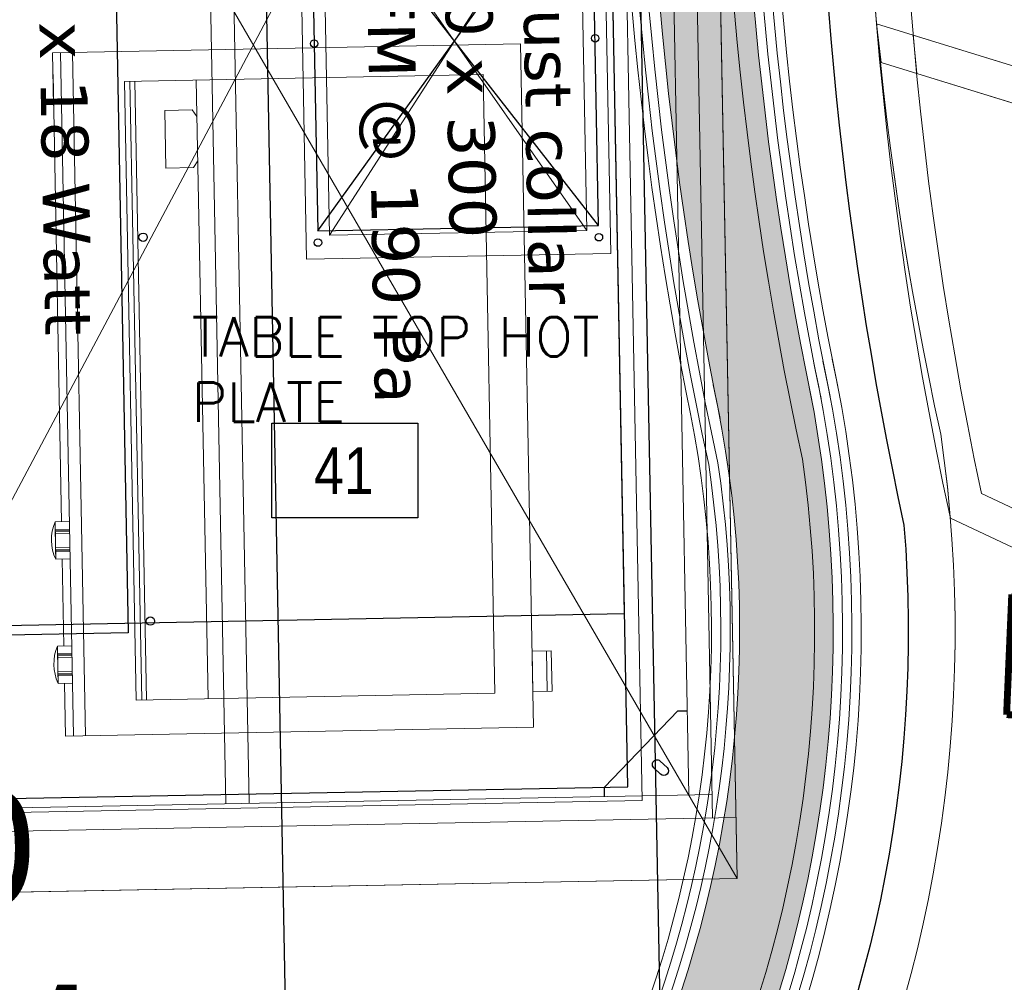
# Model space of a CAD drawing. Header units: millimetres. Extents: x -125266 to 274256, y -711690 to -301689.
# Tile 236 of 256: x -58763 to -57711, y -351776 to -350747. Entities that reach past the tile are written whole.
import ezdxf

# ---------------------------------------------------------------- set-up
doc = ezdxf.new("R2010")
doc.units = ezdxf.units.MM
for name, color, linetype, lineweight in [('AD Wall', 8, 'Continuous', 15), ('ARCH', 7, 'Continuous', 0), ('CCTV CAMERA', 5, 'Continuous', 0), ('CCTV Legend', 7, 'Continuous', 5), ('CEILING', 8, 'Continuous', 5), ('Counter Top', 8, 'Continuous', 5), ('Equipment', 8, 'Continuous', 0), ('Finished Line', 7, 'Continuous', 0), ('HOOD', 6, 'Continuous', 0), ('Legend', 5, 'Continuous', 0), ('LIGHT', 173, 'Continuous', 5), ('MEPTEK HVAC-Kitchen Exhaust Air Duct', 30, 'Continuous', 30), ('MEPTEK-TEXT1', 7, 'Continuous', 30), ('Plaster Line', 7, 'Continuous', 0)]:
    doc.layers.add(name, color=color, linetype=linetype, lineweight=lineweight)
for name, color, linetype in [('Equip Code', 1, 'Continuous'), ('Equipment Name', 7, 'Continuous'), ('Hoods', 2, 'Continuous'), ('Light Equipment', 8, 'Continuous'), ('Model_Top', 7, 'Continuous')]:
    doc.layers.add(name, color=color, linetype=linetype)
doc.styles.add('REVAC', font='verdana.ttf', dxfattribs={"height": 50})
doc.styles.add('SA-DESIGN', font='arial.ttf')
doc.styles.get("Standard").update_dxf_attribs({"font": 'ARIALN.TTF'})

# ---------------------------------------------------------------- blocks, each defined once
blk = doc.blocks.new('MESH JALI CEILING')
at = {"layer": 'CEILING'}
blk.add_lwpolyline([(-16028.6448691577, -313303.1163552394, -0.05438258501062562), (-15573.25976893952, -308738.7406524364), (-17914.72140670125, -307708.7467052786), (-17914.7214066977, -308608.7467052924, -0.1206273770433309), (-17900.73425394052, -309936.3927286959, 0.1511955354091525), (-18106.63561430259, -312326.5646439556), (-16028.6448691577, -313303.1163552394)], format="xyb", dxfattribs=at)
blk.add_lwpolyline([(-16067.11402405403, -313243.0507344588, -0.0533022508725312), (-15616.79665311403, -308761.1031889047), (-17876.72140670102, -307766.9767937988), (-17876.7214066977, -308603.9760929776, -0.1204654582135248), (-17864.41450945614, -309947.957088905, 0.150192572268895), (-18073.4422716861, -312300.1768125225)], format="xyb", close=True, dxfattribs=at)
for points in [[(-18185.51551589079, -311798.6444012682), (-18180.66925862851, -311839.8992387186), (-17641.53760487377, -312005.9721509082), (-17632.70400048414, -311968.9312275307), (-18185.51551589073, -311798.6444012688)], [(-18146.38115564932, -311810.6992623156), (-16057.44284991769, -312454.1711590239), (-16058.62727917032, -312493.5683172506), (-18142.62931926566, -311851.6169767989), (-18146.38115566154, -311810.6992623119)]]:
    blk.add_lwpolyline(points, dxfattribs=at)
blk = doc.blocks.new('MS TRUST CEILING')
at = {"layer": 'CEILING'}
blk.add_lwpolyline([(-18146.3811554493, -311810.6992651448), (-17294.87535911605, -312072.9952092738), (-17294.32392663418, -312112.9270784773), (-18142.62931926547, -311851.6169773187), (-18146.3811554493, -311810.6992651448)], dxfattribs=at)
blk = doc.blocks.new('A$Cc3a20e2e')
at = {"layer": 'Equipment', "lineweight": 0}
for p, q in [((448.6838544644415, 647.6634156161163), (491.7724767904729, 647.6634156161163)), ((-200, 132.1096044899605), (-200, 632.2685212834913)), ((530, 632.2685212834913), (-200, 632.2685212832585)), ((530, 132.1096044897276), (530, 632.2685212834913)), ((-167.9665001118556, 285.0454496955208), (492.8885914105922, 285.0454496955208)), ((-136.2433971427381, 280.1624637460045), (-129.004407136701, 285.0454496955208)), ((-74.46588044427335, 280.1624637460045), (-81.70487045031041, 285.0454496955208)), ((-136.2433971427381, 280.1624637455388), (-136.2433971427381, 250.7676420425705)), ((-74.46588044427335, 250.7676420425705), (-74.46588044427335, 280.1624637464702)), ((-136.2433971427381, 250.7676420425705), (-74.46588044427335, 250.7676420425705)), ((-167.9665001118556, 219.1709005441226), (492.8885914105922, 219.1709005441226)), ((-167.9665001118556, 214.1694739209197), (492.8885914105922, 214.1694739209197)), ((-167.9665001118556, 208.263591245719), (492.8885914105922, 208.263591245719)), ((-199.9999999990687, 153.3759398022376), (530, 153.3759398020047)), ((-199.9999999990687, 140.5544511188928), (530, 140.5544511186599)), ((301.0393500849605, 125.1327429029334), (301.0393500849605, 140.5544511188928)), ((309.0578439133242, 140.5544511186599), (309.0578439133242, 125.1327429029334)), ((310.3340940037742, 140.5544511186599), (310.3340940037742, 125.1327429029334)), ((311.5348131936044, 140.5544511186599), (311.5348131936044, 125.1327429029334)), ((313.3364473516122, 140.5544511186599), (313.3364473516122, 125.1327429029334)), ((328.6563291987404, 140.5544511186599), (328.6563291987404, 125.1327429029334)), ((330.4579633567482, 140.5544511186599), (330.4579633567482, 125.1327429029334)), ((331.6586825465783, 140.5544511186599), (331.6586825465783, 125.1327429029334)), ((332.9349326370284, 140.5544511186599), (332.9349326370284, 125.1327429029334)), ((340.9534264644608, 125.1327429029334), (340.9534264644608, 140.5544511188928)), ((433.6387927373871, 125.1327429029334), (433.6387927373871, 140.5544511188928)), ((441.6572865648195, 140.5544511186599), (441.6572865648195, 125.1327429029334)), ((442.9335366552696, 140.5544511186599), (442.9335366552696, 125.1327429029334)), ((444.1342558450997, 140.5544511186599), (444.1342558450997, 125.1327429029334)), ((445.9358900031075, 140.5544511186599), (445.9358900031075, 125.1327429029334)), ((461.2557718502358, 140.5544511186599), (461.2557718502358, 125.1327429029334)), ((463.0574060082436, 140.5544511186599), (463.0574060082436, 125.1327429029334)), ((464.2581251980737, 140.5544511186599), (464.2581251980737, 125.1327429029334)), ((465.5343752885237, 140.5544511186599), (465.5343752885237, 125.1327429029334)), ((473.5528691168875, 125.1327429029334), (473.5528691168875, 140.5544511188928)), ((-199.9999999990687, 132.1096044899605), (-143.5528691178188, 132.1096044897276)), ((-176.8403545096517, 132.1096044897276), (301.0393500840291, 132.1096044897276)), ((340.9534264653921, 132.1096044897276), (433.6387927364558, 132.1096044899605)), ((473.5528691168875, 132.1096044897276), (530, 132.1096044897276))]:
    blk.add_line(p, q, dxfattribs=at)
blk.add_lwpolyline([(448.6838544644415, 632.2685212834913), (491.7724767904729, 632.2685212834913), (491.7724767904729, 652.6953959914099), (448.6838544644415, 652.6953959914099)], close=True, dxfattribs=at)
blk.add_lwpolyline([(-167.9665001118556, 208.263591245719), (-167.9665001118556, 591.650145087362), (492.8885914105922, 591.650145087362), (492.8885914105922, 208.263591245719)], dxfattribs=at)
at = {"layer": 'Equipment', "lineweight": 0, "const_width": 1}
for points in [[(301.0393500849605, 125.1327429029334), (340.9534264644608, 125.1327429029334)], [(473.5528691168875, 125.1327429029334), (433.6387927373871, 125.1327429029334)]]:
    blk.add_lwpolyline(points, dxfattribs=at)
at = {"layer": 'Equipment', "lineweight": 0}
for centre, start, end in [((320.9963882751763, 171.25269499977), 246.6008864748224, 293.3991134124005), ((453.5958309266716, 171.25269499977), 246.6008865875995, 293.3991135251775)]:
    blk.add_arc(centre, 50.25269499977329, start, end, dxfattribs=at)
blk = doc.blocks.new('ARCH')
at = {"layer": 'Legend', "ltscale": 15}
h = blk.add_hatch(dxfattribs=at)
h.set_pattern_fill('SACNCR', color=8, scale=25, style=0)
h.set_pattern_definition([(45, (7.275957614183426e-12, 0), (-42.09495056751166, 42.09495056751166), []), (45, (42.09500000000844, 0), (-42.09495056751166, 42.09495056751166), [0, -59.53125])])
h.paths.add_polyline_path([(-61250.0878405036, -341786.991302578), (-61250.0878405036, -342091.0795393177), (-61250.08347718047, -342091.0795400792), (-61250.09220382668, -342141.0795393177), (-61250.08784050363, -344307.9437217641), (-61181.17636021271, -344307.9437217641), (-61181.17635837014, -344307.9170624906), (-61169.14581468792, -344307.917891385), (-60630.75290619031, -344307.9437238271), (-60630.79507556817, -344919.9855284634), (-60630.79590446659, -344932.0160721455), (-61250.08784050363, -344932.0160721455), (-61250.0878405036, -351457.0548609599), (-61395.16861010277, -351457.0548609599), (-61395.17441904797, -351557.0548609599), (-60383.16262214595, -351557.0548609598), (-60383.16262214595, -352683.6964680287), (-61393.16090940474, -352683.6964680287), (-61393.17836269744, -352783.6964680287), (-60283.16262214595, -352783.6964680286), (-60283.16262214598, -351457.0548609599), (-61150.0878405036, -351457.0548609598), (-61150.0878405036, -346631.9913025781), (-57589.31575361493, -346631.9913025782), (-57474.43896814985, -346517.1145171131), (-57545.14964626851, -346446.4038389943), (-57630.73710985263, -346531.9913025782), (-57700.73710985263, -346531.9913025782), (-57700.73710985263, -346581.9913025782), (-58200.73710985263, -346581.9913025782), (-58200.73710985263, -346531.9913025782), (-58300.73710985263, -346531.9913025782), (-58300.73710985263, -346581.9913025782), (-58800.73710985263, -346581.9913025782), (-58800.73710985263, -346531.9913025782), (-58980.7959044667, -346531.9913025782), (-58980.7959044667, -346426.032961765), (-59030.7959044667, -346426.032961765), (-59030.7959044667, -346026.032961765), (-58980.7959044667, -346026.032961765), (-58980.7959044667, -345956.032961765), (-59080.7959044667, -345956.032961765), (-59080.7959044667, -346531.9913025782), (-61150.08784050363, -346531.9913025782), (-61150.0878405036, -345032.0160721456), (-60530.79590446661, -345032.0160721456), (-60530.79590446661, -344606.991302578), (-59080.7959044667, -344606.991302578), (-59080.7959044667, -345032.0329617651), (-58980.7959044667, -345032.0329617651), (-58980.7959044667, -344506.991302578), (-60530.79590446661, -344506.9913025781), (-60530.79590446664, -344207.943721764), (-61150.0878405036, -344207.943721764), (-61150.0878405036, -341886.991302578), (-56700.0878405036, -341886.991302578), (-56700.0878405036, -344932.0329617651), (-58020.79590446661, -344932.0329617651), (-58020.79590446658, -345032.0329617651), (-56700.0878405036, -345032.0329617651), (-56700.08784050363, -345601.3420332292), (-56785.71696327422, -345686.971156), (-56715.00628515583, -345757.6818341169), (-56600.0878405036, -345642.7633894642), (-56600.08784050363, -341886.9913025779), (-51541.43157248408, -341886.9913025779), (-51541.43157248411, -345439.4115019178, 0.002964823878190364), (-51441.43157248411, -345409.7250183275), (-51441.43157248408, -341886.9913025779), (-47645.92716897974, -341886.991302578), (-47645.92716897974, -344723.1806520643), (-47445.92716897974, -344723.1806520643), (-47445.92716897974, -344623.1806520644), (-47545.92716897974, -344623.1806520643), (-47545.92716897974, -341886.991302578), (-45935.92716897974, -341886.991302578), (-45935.92716897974, -344623.1806520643), (-46521.92716897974, -344623.1806520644), (-46521.92716897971, -344723.1806520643), (-45835.92716897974, -344723.1806520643), (-45835.92716897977, -341786.991302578), (-45958.87599125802, -341786.991302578), (-45958.87604145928, -341787.8586494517), (-46008.87604137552, -341787.8557554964)])
h = blk.add_hatch(dxfattribs=at)
h.set_pattern_fill('SACNCR', color=8, scale=25, style=0)
h.set_pattern_definition([(45, (2.91038304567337e-11, 0), (-42.09495056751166, 42.09495056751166), []), (45, (42.09500000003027, 0), (-42.09495056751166, 42.09495056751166), [0, -59.53125])])
h.paths.add_polyline_path([(-61250.08784050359, -341786.991302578), (-61250.0878405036, -342091.0795393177), (-61250.08347718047, -342091.0795400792), (-61250.09220382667, -342141.0795393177), (-61250.08784050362, -344307.9437217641), (-61181.1763602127, -344307.9437217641), (-61181.17635837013, -344307.9170624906), (-61169.14581468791, -344307.917891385), (-60630.7529061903, -344307.9437238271), (-60630.79507556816, -344919.9855284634), (-60630.79590446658, -344932.0160721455), (-61250.08784050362, -344932.0160721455), (-61250.08784050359, -351457.0548609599), (-61395.16861010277, -351457.0548609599), (-61395.17441904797, -351557.0548609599), (-60383.16262214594, -351557.0548609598), (-60383.16262214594, -352683.6964680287), (-61393.16090940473, -352683.6964680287), (-61393.17836269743, -352783.6964680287), (-60283.16262214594, -352783.6964680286), (-60283.16262214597, -351457.0548609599), (-61150.08784050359, -351457.0548609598), (-61150.08784050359, -346631.9913025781), (-57589.31575361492, -346631.9913025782), (-57474.43896814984, -346517.1145171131), (-57545.1496462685, -346446.4038389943), (-57630.73710985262, -346531.9913025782), (-57700.73710985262, -346531.9913025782), (-57700.73710985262, -346581.9913025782), (-58200.73710985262, -346581.9913025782), (-58200.73710985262, -346531.9913025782), (-58300.73710985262, -346531.9913025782), (-58300.73710985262, -346581.9913025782), (-58800.73710985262, -346581.9913025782), (-58800.73710985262, -346531.9913025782), (-58980.79590446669, -346531.9913025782), (-58980.79590446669, -346426.032961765), (-59030.79590446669, -346426.032961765), (-59030.79590446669, -346026.032961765), (-58980.79590446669, -346026.032961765), (-58980.79590446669, -345956.032961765), (-59080.79590446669, -345956.032961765), (-59080.79590446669, -346531.9913025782), (-61150.08784050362, -346531.9913025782), (-61150.08784050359, -345032.0160721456), (-60530.79590446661, -345032.0160721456), (-60530.79590446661, -344606.991302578), (-59080.79590446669, -344606.991302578), (-59080.79590446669, -345032.0329617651), (-58980.79590446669, -345032.0329617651), (-58980.79590446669, -344506.991302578), (-60530.79590446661, -344506.9913025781), (-60530.79590446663, -344207.943721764), (-61150.08784050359, -344207.943721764), (-61150.08784050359, -341886.991302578), (-56700.08784050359, -341886.991302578), (-56700.08784050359, -344932.0329617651), (-58020.79590446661, -344932.0329617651), (-58020.79590446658, -345032.0329617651), (-56700.08784050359, -345032.0329617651), (-56700.08784050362, -345601.3420332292), (-56785.71696327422, -345686.971156), (-56715.00628515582, -345757.6818341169), (-56600.08784050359, -345642.7633894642), (-56600.08784050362, -341886.9913025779), (-51541.43157248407, -341886.9913025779), (-51541.4315724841, -345439.4115019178, 0.002964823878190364), (-51441.4315724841, -345409.7250183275), (-51441.43157248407, -341886.9913025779), (-47645.92716897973, -341886.991302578), (-47645.92716897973, -344723.1806520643), (-47445.92716897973, -344723.1806520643), (-47445.92716897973, -344623.1806520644), (-47545.92716897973, -344623.1806520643), (-47545.92716897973, -341886.991302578), (-45935.92716897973, -341886.991302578), (-45935.92716897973, -344623.1806520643), (-46521.92716897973, -344623.1806520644), (-46521.9271689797, -344723.1806520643), (-45835.92716897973, -344723.1806520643), (-45835.92716897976, -341786.991302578), (-45958.87599125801, -341786.991302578), (-45958.87604145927, -341787.8586494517), (-46008.87604137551, -341787.8557554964)])
at = {"layer": 'Legend'}
h = blk.add_hatch(dxfattribs=at)
h.set_pattern_fill('STARS', color=8, scale=10)
h.set_pattern_definition([(0, (0, 0), (0, 54.9926), [31.75, -31.75]), (59.99999999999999, (0, 0), (-47.62498862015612, 27.4963), [31.75, -31.75]), (120, (15.875, 27.4963), (-47.62498862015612, -27.49629999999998), [31.75, -31.75])])
edge = h.paths.add_edge_path()
edge.add_arc((-54302.69078475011, -350408.010109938), 3690.308011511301, 160.8362828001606, 191.6626896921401, ccw=False)
edge.add_arc((-60350.3395337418, -348256.158833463), 2729.002825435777, 339.8420642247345, 374.0848433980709)
edge.add_line((-57703.38028815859, -347592.0329617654), (-57806.60356420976, -347592.0329617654))
edge.add_arc((-60350.33953374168, -348256.158833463), 2629.002825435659, -20.17654206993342, 14.632315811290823, ccw=False)
edge.add_arc((-54302.69078475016, -350408.0101099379), 3790.308011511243, 160.8229571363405, 191.1240204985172)
edge.add_arc((-59222.41694820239, -351398.7755493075), 1228.352180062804, -57.450295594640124, 12.195579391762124, ccw=False)
edge.add_line((-58561.52533153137, -352434.1843329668), (-60283.16262214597, -352434.1843329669))
edge.add_line((-60283.16262214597, -352434.1843329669), (-60283.16262214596, -352534.1843329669))
edge.add_line((-60283.16262214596, -352534.1843329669), (-58536.26985047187, -352534.1843329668))
edge.add_arc((-59548.39312786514, -350742.8050984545), 2057.530823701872, 299.4663030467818, 300.8075172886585)
edge.add_arc((-59222.41694820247, -351398.7755493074), 1328.35218006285, 303.222831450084, 370.6183867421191)
h = blk.add_hatch(dxfattribs=at)
h.set_pattern_fill('STARS', color=8, scale=10)
h.set_pattern_definition([(0, (0, 0), (0, 54.9926), [31.75, -31.75]), (59.99999999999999, (0, 0), (-47.62498862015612, 27.4963), [31.75, -31.75]), (120, (15.875, 27.49629999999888), (-47.62498862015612, -27.49629999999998), [31.74999999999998, -31.74999999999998])])
h.paths.add_polyline_path([(-57916.81111638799, -351154.0043781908, -0.1353226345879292), (-57788.49830051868, -349196.5980484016, 0.150534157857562), (-57703.38028815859, -347592.0329617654), (-57806.60356420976, -347592.0329617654, -0.1530610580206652), (-57882.66726640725, -349162.9385405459, 0.1329891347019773), (-58021.78597942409, -351139.286907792, -0.3136008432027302), (-58561.52533153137, -352434.1843329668), (-60253.16262214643, -352434.1843329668), (-60253.16262214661, -352534.1843329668), (-58536.26985047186, -352534.1843329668, 0.00585221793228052), (-58494.61728232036, -352510.0033210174, 0.302849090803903)])
at = {"layer": 'AD Wall', "lineweight": 0}
for points in [[(-57907.01756983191, -351151.9828822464, -0.135316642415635), (-57779.08089174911, -349199.9625597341, 0.1514472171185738), (-57696.09947614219, -347580.0329617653), (-57822.18653323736, -347580.0329617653)], [(-58014.93553351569, -351173.3033526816, -0.1353190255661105), (-57882.66726640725, -349162.9385405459, 0.1530610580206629), (-57806.60356420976, -347592.0329617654)], [(-58014.93553351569, -351173.3033526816, -0.1353190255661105), (-57882.66726640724, -349162.9385405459, 0.1530610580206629), (-57806.60356420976, -347592.0329617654)], [(-57916.8111163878, -351154.0043781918, -0.135322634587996), (-57788.49830051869, -349196.5980484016, 0.1505341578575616), (-57703.38028815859, -347592.0329617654)], [(-57916.81111638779, -351154.0043781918, -0.135322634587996), (-57788.49830051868, -349196.5980484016, 0.1505341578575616), (-57703.38028815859, -347592.0329617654)], [(-57924.47000410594, -351116.1923852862, -0.310793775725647), (-58494.61728232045, -352510.0033210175, -0.005852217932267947), (-58536.26985047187, -352534.1843329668), (-60283.16262214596, -352534.1843329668)], [(-57914.6988984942, -351114.0650641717, -0.3108369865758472), (-58489.31479179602, -352518.4843445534, -0.006689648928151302), (-58537.20222428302, -352546.1843329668), (-60253.16262214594, -352546.1843329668)], [(-57914.69889849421, -351114.0650641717, -0.3108369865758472), (-58489.31479179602, -352518.4843445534, -0.006689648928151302), (-58537.20222428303, -352546.1843329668), (-60253.16262214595, -352546.1843329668)], [(-57924.47000410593, -351116.1923852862, -0.310793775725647), (-58494.61728232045, -352510.0033210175, -0.005852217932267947), (-58536.26985047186, -352534.1843329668), (-60253.16262214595, -352534.1843329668)], [(-57924.47000410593, -351116.1923852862, -0.310793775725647), (-58494.61728232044, -352510.0033210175, -0.005852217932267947), (-58536.26985047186, -352534.1843329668), (-60253.16262214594, -352534.1843329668)], [(-57924.47000410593, -351116.1923852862, -0.310793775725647), (-58494.61728232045, -352510.0033210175, -0.005852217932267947), (-58536.26985047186, -352534.1843329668), (-60253.16262214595, -352534.1843329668)], [(-58022.18106022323, -351137.4655964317, -0.314017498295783), (-58561.52533153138, -352434.1843329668), (-60283.16262214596, -352434.1843329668)], [(-58022.18106022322, -351137.4655964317, -0.314017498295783), (-58561.52533153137, -352434.1843329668), (-60253.16262214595, -352434.1843329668)]]:
    blk.add_lwpolyline(points, format="xyb", dxfattribs=at)
at = {"layer": 'Counter Top', "lineweight": 0}
blk.add_lwpolyline([(-58513.74272104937, -352670.1843234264, 0.312539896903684), (-57779.07863916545, -351190.0517922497, -0.1383179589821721), (-57666.06480048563, -349240.3164998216, 0.03901498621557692), (-57550.4012195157, -348830.4402765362, 0.1156902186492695), (-57576.88934674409, -347561.9913025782, 0.1156902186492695)], format="xyb", dxfattribs=at)
blk.add_lwpolyline([(-58863.16567482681, -352323.5924268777), (-58863.15957120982, -351595.9153945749), (-58098.2081773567, -351581.3904528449), (-58129.15313448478, -349951.6842186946), (-58841.33272228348, -349965.20712629)], dxfattribs=at)
at = {"layer": 'Equip Code'}
blk.add_lwpolyline([(-58493.95425069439, -351279.4843836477), (-58493.95425069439, -351178.3929784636), (-58337.81509653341, -351178.3929784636), (-58337.81509653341, -351279.4843836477)], close=True, dxfattribs=at)
at = {"layer": 'Equipment', "lineweight": 30}
for points in [[(-58113.4902435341, -351566.6779257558), (-58143.86566157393, -349966.966284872), (-58843.73950446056, -349980.2555302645), (-58813.36408642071, -351579.9671711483)], [(-58117.00240124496, -351381.7112672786), (-58140.35350386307, -350151.9329433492), (-58840.2273467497, -350165.2221887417), (-58816.87624413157, -351395.000512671)]]:
    blk.add_lwpolyline(points, close=True, dxfattribs=at)
at = {"layer": 'Finished Line', "color": 8}
for points in [[(-58051.16775800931, -351145.3524210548, -0.1330254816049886), (-57910.91612660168, -349152.8355462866, 0.1569199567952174), (-57845.74276762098, -347562.0329617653)], [(-57887.37561944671, -351148.2056077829, -0.1353234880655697), (-57760.24579662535, -349206.690802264, 0.1526815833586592), (-57680.08002107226, -347562.0329617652)], [(-57887.3756194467, -351148.2056077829, -0.1353234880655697), (-57760.24579662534, -349206.690802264, 0.1526815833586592), (-57680.08002107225, -347562.0329617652)], [(-58051.1677580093, -351145.3524210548, -0.1330254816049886), (-57910.91612660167, -349152.8355462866, 0.1558871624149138), (-57842.96405367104, -347572.1384473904)], [(-58027.02425808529, -351222.2782193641, -0.1383732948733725), (-57903.38318035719, -349155.5299117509, 0.155880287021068), (-57835.24609213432, -347570.0329617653)], [(-58027.02425808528, -351222.2782193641, -0.1383732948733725), (-57903.38318035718, -349155.5299117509, 0.155880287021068), (-57835.24609213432, -347570.0329617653)], [(-57897.224023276, -351149.961386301, -0.1353106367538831), (-57769.66339040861, -349203.3268109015, 0.1521624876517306), (-57688.33881577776, -347570.0329617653), (-57835.24609213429, -347570.0329617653)], [(-57897.22402327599, -351149.961386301, -0.1353106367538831), (-57769.6633904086, -349203.3268109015, 0.1521624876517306), (-57688.33881577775, -347570.0329617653), (-57835.24609213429, -347570.0329617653)], [(-57895.15668727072, -351109.8104219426, -0.3109216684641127), (-58478.7105515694, -352535.4467597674, -0.008354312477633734), (-58539.2003449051, -352570.1843329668), (-60253.16262214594, -352570.1843329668)], [(-57895.15668727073, -351109.8104219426, -0.3109216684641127), (-58478.71055156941, -352535.4467597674, -0.008354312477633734), (-58539.20034490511, -352570.1843329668), (-60253.16262214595, -352570.1843329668)], [(-57904.92779288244, -351111.9377430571, -0.3108796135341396), (-58484.01254972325, -352526.9654915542, -0.007523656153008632), (-58538.17901277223, -352558.1843329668), (-60253.16262214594, -352558.1843329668)], [(-57904.92779288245, -351111.9377430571, -0.3108796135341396), (-58484.01254972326, -352526.9654915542, -0.007523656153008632), (-58538.17901277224, -352558.1843329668), (-60253.16262214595, -352558.1843329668)], [(-58051.16775800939, -351145.3524210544, -0.3116701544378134), (-58570.34246993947, -352404.1843329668), (-60253.16262214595, -352404.1843329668)], [(-58051.16775800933, -351145.3524210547, -0.3116701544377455), (-58570.34246993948, -352404.1843329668), (-60253.16262214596, -352404.1843329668)], [(-58051.16775800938, -351145.3524210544, -0.3116701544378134), (-58570.34246993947, -352404.1843329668), (-60253.16262214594, -352404.1843329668)], [(-58051.16775800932, -351145.3524210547, -0.3116701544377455), (-58570.34246993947, -352404.1843329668), (-60253.16262214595, -352404.1843329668)], [(-58027.02425808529, -351222.2782193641, -0.2917441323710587), (-58558.26836561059, -352408.241572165, -0.001508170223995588), (-58568.3333606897, -352414.1843329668), (-60253.16262214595, -352414.1843329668)], [(-58027.02425808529, -351222.2782193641, -0.2917441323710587), (-58558.26836561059, -352408.241572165, -0.001508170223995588), (-58568.33336068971, -352414.1843329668), (-60253.16262214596, -352414.1843329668)], [(-58027.02425808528, -351222.2782193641, -0.2917441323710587), (-58558.26836561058, -352408.241572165, -0.001508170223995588), (-58568.33336068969, -352414.1843329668), (-60253.16262214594, -352414.1843329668)], [(-58027.02425808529, -351222.2782193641, -0.2917441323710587), (-58558.26836561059, -352408.241572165, -0.001508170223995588), (-58568.3333606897, -352414.1843329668), (-60253.16262214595, -352414.1843329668)]]:
    blk.add_lwpolyline(points, format="xyb", dxfattribs=at)
for centre, radius, start, end in [((-59222.41694820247, -351398.7755493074), 1348.352180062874, 303.2048921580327, 12.28250918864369), ((-59222.41694820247, -351398.7755493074), 1348.352180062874, 303.2048921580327, 12.28250918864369), ((-59222.41694820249, -351398.7755493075), 1358.3521800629, 303.1961033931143, 12.28250918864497), ((-59222.4169482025, -351398.7755493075), 1358.3521800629, 303.1961033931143, 12.28250918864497)]:
    blk.add_arc(centre, radius, start, end, dxfattribs=at)
at = {"layer": 'HOOD'}
for p, q in [((-58030.78485101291, -349864.8010741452), (-58996.43228127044, -351683.4613064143)), ((-59030.60462656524, -349883.7857104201), (-57996.61250571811, -351664.4766701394))]:
    blk.add_line(p, q, dxfattribs=at)
blk.add_lwpolyline([(-58996.43228127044, -351683.4613064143), (-57996.61250571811, -351664.4766701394), (-58030.78485101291, -349864.8010741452), (-59030.60462656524, -349883.7857104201)], close=True, dxfattribs=at)
at = {"layer": 'Light Equipment', "lineweight": 0}
for p, q in [((-58030.7848510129, -349864.8010741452), (-58996.43228127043, -351683.4613064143)), ((-59030.60462656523, -349883.7857104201), (-57996.61250571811, -351664.4766701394)), ((-58728.11871268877, -350782.6672661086), (-58228.04993675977, -350773.1719309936)), ((-58728.11871268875, -350782.6672661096), (-58727.04708444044, -350839.1042238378)), ((-58719.67538802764, -350782.5069437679), (-58705.81660354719, -351512.3753799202)), ((-58706.85621009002, -350782.2635324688), (-58692.99742560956, -351512.131968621)), ((-58214.19115227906, -351503.0403671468), (-58228.04993676, -350773.1719309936)), ((-58727.67903524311, -350805.8227376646), (-58718.60666286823, -351283.6163166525)), ((-58651.37030639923, -350813.2492370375), (-58638.82421285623, -351473.9852263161)), ((-58645.46548810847, -350813.137116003), (-58632.91939456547, -351473.8731052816)), ((-58640.46496286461, -350813.0421657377), (-58627.91886932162, -351473.7781550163)), ((-58574.60228591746, -350811.7915613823), (-58562.05619237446, -351472.5275506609)), ((-58578.88214026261, -350843.6016487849), (-58608.27166430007, -350844.1596987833)), ((-58608.27166430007, -350844.1596987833), (-58607.09884061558, -350905.9260816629)), ((-58578.88214026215, -350843.6016487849), (-58573.86260475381, -350850.7466324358)), ((-58577.70931657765, -350905.3680316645), (-58572.96464025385, -350898.0376445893)), ((-58607.09884061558, -350905.9260816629), (-58577.70931657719, -350905.3680316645)), ((-58725.58226705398, -351283.748769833), (-58710.16333820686, -351283.4559943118)), ((-58710.01111001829, -351291.4730430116), (-58725.43003886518, -351291.7658185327)), ((-58709.98688087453, -351292.7490630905), (-58725.40580972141, -351293.0418386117)), ((-58709.96408565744, -351293.9495658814), (-58725.38301450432, -351294.2423414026)), ((-58709.92988228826, -351295.7508753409), (-58725.34881113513, -351296.0436508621)), ((-58709.63903990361, -351311.0679961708), (-58725.05796875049, -351311.360771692)), ((-58709.60483653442, -351312.8693056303), (-58725.0237653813, -351313.1620811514)), ((-58709.58204131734, -351314.0698084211), (-58725.00097016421, -351314.3625839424)), ((-58709.55781217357, -351315.3458285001), (-58724.97674102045, -351315.6386040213)), ((-58724.82451283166, -351323.6556527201), (-58709.40558398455, -351323.3628771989)), ((-58717.84890864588, -351323.5231995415), (-58716.08931067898, -351416.1918616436)), ((-58723.06491486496, -351416.3243148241), (-58707.64598601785, -351416.0315393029)), ((-58707.4937578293, -351424.0485880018), (-58722.91268667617, -351424.3413635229)), ((-58200.34278992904, -351421.4466102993), (-58199.52476810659, -351464.5274670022)), ((-58707.46952868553, -351425.3246080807), (-58722.88845753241, -351425.6173836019)), ((-58707.44673346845, -351426.5251108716), (-58722.86566231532, -351426.8178863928)), ((-58707.41253009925, -351428.3264203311), (-58722.83145894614, -351428.6191958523)), ((-58707.12168771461, -351443.643541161), (-58722.54061656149, -351443.9363166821)), ((-58707.08748434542, -351445.4448506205), (-58722.5064131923, -351445.7376261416)), ((-58707.06468912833, -351446.6453534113), (-58722.48361797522, -351446.9381289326)), ((-58707.04045998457, -351447.9213734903), (-58722.45938883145, -351448.2141490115)), ((-58722.30716064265, -351456.2311977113), (-58706.88823179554, -351455.93842219)), ((-58715.33155645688, -351456.0987445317), (-58714.2599282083, -351512.5357022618)), ((-58714.2599282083, -351512.5357022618), (-58214.19115227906, -351503.0403671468))]:
    blk.add_line(p, q, dxfattribs=at)
blk.add_lwpolyline([(-58513.74272104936, -352670.1843234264, 0.312539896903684), (-57779.07863916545, -351190.0517922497, -0.1383179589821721), (-57666.06480048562, -349240.3164998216, 0.03901498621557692), (-57550.40121951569, -348830.4402765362, 0.1156902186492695), (-57576.88934674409, -347561.9913025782, 0.1156902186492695)], format="xyb", dxfattribs=at)
for points in [[(-58996.43228127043, -351683.4613064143), (-57996.61250571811, -351664.4766701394), (-58030.7848510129, -349864.8010741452), (-59030.60462656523, -349883.7857104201)], [(-58113.49024353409, -351566.6779257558), (-58143.86566157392, -349966.966284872), (-58843.73950446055, -349980.2555302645), (-58813.3640864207, -351579.9671711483)], [(-58117.00240124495, -351381.7112672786), (-58140.35350386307, -350151.9329433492), (-58840.22734674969, -350165.2221887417), (-58816.87624413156, -351395.000512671)], [(-58493.95425069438, -351279.4843836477), (-58493.95425069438, -351178.3929784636), (-58337.81509653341, -351178.3929784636), (-58337.81509653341, -351279.4843836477)], [(-58215.73490972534, -351421.7388767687), (-58214.91688790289, -351464.8197334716), (-58194.49369461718, -351464.431936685), (-58195.31171643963, -351421.3510799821)]]:
    blk.add_lwpolyline(points, close=True, dxfattribs=at)
for points in [[(-58863.16567482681, -352323.5924268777), (-58863.15957120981, -351595.9153945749), (-58098.2081773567, -351581.3904528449), (-58129.15313448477, -349951.6842186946), (-58841.33272228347, -349965.20712629)], [(-58651.37030639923, -350813.2492370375), (-58268.05284818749, -350805.9707827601), (-58255.5067546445, -351466.7067720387), (-58638.82421285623, -351473.9852263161)], [(-58725.58226705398, -351283.748769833), (-58724.82451283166, -351323.6556527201)], [(-58722.30716064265, -351456.2311977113), (-58723.06491486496, -351416.3243148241)]]:
    blk.add_lwpolyline(points, dxfattribs=at)
for centre, start, end in [((-58679.09174978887, -351302.8266407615), 157.6886913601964, 204.4869182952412), ((-58676.57439759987, -351435.4021857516), 157.6886914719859, 204.4869184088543)]:
    blk.add_arc(centre, 50.25269499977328, start, end, dxfattribs=at)
at = {"layer": 'Plaster Line', "lineweight": 5}
for points in [[(-58017.18185437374, -351220.4769142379, -0.1383904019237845), (-57893.9669124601, -349158.897629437, 0.1545916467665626), (-57822.18653323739, -347580.0329617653)], [(-57907.01756983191, -351151.9828822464, -0.135316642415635), (-57779.08089174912, -349199.9625597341, 0.1514472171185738), (-57696.0994761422, -347580.0329617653), (-57822.18653323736, -347580.0329617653)], [(-57914.69889849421, -351114.0650641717, -0.3108369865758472), (-58489.31479179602, -352518.4843445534, -0.006689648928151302), (-58537.20222428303, -352546.1843329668), (-60253.16262214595, -352546.1843329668)], [(-57914.69889849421, -351114.0650641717, -0.3108369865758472), (-58489.31479179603, -352518.4843445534, -0.006689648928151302), (-58537.20222428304, -352546.1843329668), (-60253.16262214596, -352546.1843329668)], [(-58017.18185437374, -351220.4769142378, -0.2918715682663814), (-58552.96249451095, -352416.720915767, -0.001886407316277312), (-58565.62144582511, -352424.1843329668), (-60253.16262214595, -352424.1843329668)], [(-58017.18185437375, -351220.4769142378, -0.2918715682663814), (-58552.96249451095, -352416.720915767, -0.001886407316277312), (-58565.62144582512, -352424.1843329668), (-60253.16262214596, -352424.1843329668)]]:
    blk.add_lwpolyline(points, format="xyb", dxfattribs=at)
at = {"layer": 'Plaster Line', "color": 8, "lineweight": 5}
for points in [[(-58017.18185437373, -351220.4769142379, -0.1383904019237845), (-57893.96691246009, -349158.897629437, 0.1545916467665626), (-57822.18653323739, -347580.0329617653)], [(-58022.18106022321, -351137.4655964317, -0.314017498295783), (-58561.52533153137, -352434.1843329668), (-60253.16262214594, -352434.1843329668)], [(-58022.18106022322, -351137.4655964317, -0.314017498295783), (-58561.52533153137, -352434.1843329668), (-60253.16262214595, -352434.1843329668)], [(-58017.18185437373, -351220.4769142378, -0.2918715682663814), (-58552.96249451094, -352416.720915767, -0.001886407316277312), (-58565.62144582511, -352424.1843329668), (-60253.16262214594, -352424.1843329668)], [(-58017.18185437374, -351220.4769142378, -0.2918715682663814), (-58552.96249451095, -352416.720915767, -0.001886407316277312), (-58565.62144582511, -352424.1843329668), (-60253.16262214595, -352424.1843329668)]]:
    blk.add_lwpolyline(points, format="xyb", dxfattribs=at)
at = {"layer": 'Equipment', "lineweight": 0, "rotation": 271.0878048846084}
blk.add_blockref('A$Cc3a20e2e', (-58856.40758054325, -350985.1392740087), dxfattribs=at)
at = {"layer": 'Equip Code', "lineweight": 0}
blk.add_text('41', height=50, dxfattribs=at).set_placement((-58448.76325478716, -351254.0410002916))
at = {"layer": 'Equipment Name', "linetype": 'Continuous', "lineweight": 5, "ltscale": 25, "insert": (-58579.47888413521, -351065.0029157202, 1.379819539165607), "char_height": 42, "width": 490.1605028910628, "attachment_point": 1}
blk.add_mtext('{\\Fsimplex|c0;TABLE TOP HOT PLATE }', dxfattribs=at)
at = {"layer": 'Light Equipment', "lineweight": 0}
blk.add_text('41', height=50, dxfattribs=at).set_placement((-58448.76325478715, -351254.0410002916))
at = {"layer": 'Light Equipment', "lineweight": 0, "insert": (-58579.47888413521, -351065.0029157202, 1.379819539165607), "char_height": 42, "width": 490.1605028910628, "attachment_point": 1}
blk.add_mtext('{\\Fsimplex|c0;TABLE TOP HOT PLATE }', dxfattribs=at)
blk = doc.blocks.new('dome camera')
at = {"layer": 'CCTV CAMERA'}
blk.add_hatch(color=3, dxfattribs=at).paths.add_polyline_path([(-1802897.995752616, -38105.96275509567, -0.4528646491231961), (-1802912.195889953, -38531), (-1802890, -38531, 0.5313551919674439), (-1802888.5, -38093.5)])
at = {"layer": 'CCTV CAMERA', "color": 3}
for p, q in [((-1802888.5, -38093.50000000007), (-1802912.195889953, -38093.5)), ((-1802888.5, -38093.5), (-1802897.995752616, -38105.96275509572)), ((-1802890, -38531), (-1802912.195889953, -38531))]:
    blk.add_line(p, q, dxfattribs=at)
for points in [[(-1802811.000919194, -38277.00607537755), (-1800446.591165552, -36163.21756025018)], [(-1802811.000919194, -38348.29095741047), (-1800446.591165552, -40462.07947253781)]]:
    blk.add_lwpolyline(points, dxfattribs=at)
for points in [[(-1803194.5, -38093.5, 25, 25, 0), (-1803091, -38093.5, 50, 50, 0)], [(-1803194.5, -38093.5, 25, 25, 0), (-1803194.5, -38531, 50, 50, 0)], [(-1803091, -38093.5, 25, 25, 0), (-1802888.5, -38093.5, 50, 50, 0)], [(-1803091, -38093.5, 25, 25, 0), (-1803091, -38531, 50, 50, 0)], [(-1803194.5, -38531, 25, 25, 0), (-1803091, -38531, 50, 50, 0)], [(-1803091, -38531, 25, 25, 0), (-1802888.5, -38531, 50, 50, 0)]]:
    blk.add_lwpolyline(points, format="xyseb", dxfattribs=at)
at = {"layer": 'CCTV CAMERA', "color": 3, "const_width": 12.94182110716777}
blk.add_lwpolyline([(-1802811.00091963, -38276.20904260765, 0.4021033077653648), (-1802845.957872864, -38312.648516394, 0.4012830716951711), (-1802811.1038584, -38349.08356769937, 0.4012830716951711)], format="xyb", dxfattribs=at)
at = {"layer": 'CCTV CAMERA', "color": 3}
for centre, radius, start, end in [((-1803091.612858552, -38312.25), 282.9169685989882, 309.3583249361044, 50.64167506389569), ((-1803036.974620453, -38311.74351558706), 263.9601201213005, 303.8352088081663, 55.77190738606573)]:
    blk.add_arc(centre, radius, start, end, dxfattribs=at)
blk = doc.blocks.new('Suspension_plate')
at = {"layer": 'Model_Top', "color": 5}
for p, q in [((90, -9.999999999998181), (90, 0)), ((10, -90, 83.1432817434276), (90, -10, 83.1432817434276)), ((22.68628716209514, -29.75735497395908, 83.1432817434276), (29.75735497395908, -36.82842278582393, 83.1432817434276)), ((36.82842278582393, -29.75735497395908, 83.1432817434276), (29.75735497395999, -22.68628716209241, 83.1432817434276)), ((0, -90, 83.1432817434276), (10, -90, 83.1432817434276))]:
    blk.add_line(p, q, dxfattribs=at)
for centre, radius, start, end in [((26.22182106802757, -26.22182106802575, 83.1432817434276), 5.000000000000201, 45, 225), ((33.29288887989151, -33.2928888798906, 83.1432817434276), 4.999999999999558, 225, 45)]:
    blk.add_arc(centre, radius, start, end, dxfattribs=at)
blk = doc.blocks.new('*U1539')
at = {"layer": 'Model_Top', "color": 7}
for p, q in [((-627, 64.5), (627, 64.5)), ((-627, -64.5), (-627, 64.5)), ((627, 64.5), (627, -64.5)), ((627, -64.5), (-627, -64.5))]:
    blk.add_line(p, q, dxfattribs=at)
for centre in [(-615, 88.5), (-205, 88.5), (205, 88.5), (615, 88.5), (-615, -88.5), (-205, -88.5), (205, -88.5), (615, -88.5)]:
    blk.add_circle(centre, 4.5, dxfattribs=at)
at = {"layer": 'Model_Top', "color": 7, "insert": (-295.064610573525, 32.06707992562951), "char_height": 50, "attachment_point": 1, "style": 'REVAC'}
blk.add_mtext('LED - 2 x 18 Watt', dxfattribs=at)
blk = doc.blocks.new('H-05')
at = {"color": 7}
for p, q in [((-84845.6728386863, -343381.8759286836), (-84435.6728386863, -343106.8759286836)), ((-84435.6728386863, -343381.8759286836), (-84845.6728386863, -343106.8759286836))]:
    blk.add_line(p, q, dxfattribs=at)
for points in [[(-84870.6728386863, -343406.8759286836), (-84410.6728386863, -343406.8759286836), (-84410.6728386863, -343081.8759286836), (-84870.6728386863, -343081.8759286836)], [(-84845.6728386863, -343381.8759286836), (-84435.6728386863, -343381.8759286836), (-84435.6728386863, -343106.8759286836), (-84845.6728386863, -343106.8759286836)]]:
    blk.add_lwpolyline(points, close=True, dxfattribs=at)
at = {"layer": 'HOOD', "lineweight": 0}
for p, q in [((-85540.67283868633, -342959.3759286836), (-83740.67283868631, -342959.3759286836)), ((-83805.6728386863, -342959.3759286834), (-83805.6728386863, -344159.3759286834)), ((-83740.67283868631, -342959.3759286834), (-83740.67283868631, -344159.3759286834)), ((-85475.67283868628, -342984.3759286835), (-83805.67283868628, -342984.3759286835)), ((-83830.6728386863, -342984.3759286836), (-83830.6728386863, -344159.3759286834)), ((-85450.6728386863, -343009.3759286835), (-83830.6728386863, -343009.3759286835)), ((-85450.6728386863, -343479.3759286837), (-83830.6728386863, -343479.3759286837)), ((-85450.67283868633, -343504.3759286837), (-83830.67283868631, -343504.3759286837))]:
    blk.add_line(p, q, dxfattribs=at)
at = {"layer": 'Hoods', "color": 7}
for centre in [(-84640.6728386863, -343094.1227054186), (-84428.1728386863, -343094.1227054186), (-84640.6728386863, -343394.3759286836), (-84428.1728386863, -343394.3759286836)]:
    blk.add_circle(centre, 4.000000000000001, dxfattribs=at)
blk.add_blockref('*U1539', (-84642.33920736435, -343669.6377088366), dxfattribs=at)
at = {"layer": 'Model_Top', "xscale": -1}
blk.add_blockref('Suspension_plate', (-83830.67283868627, -343009.3759286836), dxfattribs=at)
at = {"layer": 'Model_Top', "color": 7, "insert": (-85016.12163202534, -343348.4623608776), "char_height": 50, "width": 825.6359791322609, "attachment_point": 7, "style": 'REVAC'}
blk.add_mtext('\\pi173.24445;Exhaust collar\\P\\pi240.68904;430 x 300\\P\\pi70.55808;1200 CFM @ 190 Pa', dxfattribs=at)

msp = doc.modelspace()

# ---------------------------------------------------------------- linework, layer by layer
at = {"layer": 'CEILING'}
msp.add_lwpolyline([(-60253.16136397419, -352520.1697335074), (-58553.50963381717, -352520.1839898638, 0.3035240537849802), (-57926.76154380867, -351216.8810990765, -0.1380432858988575), (-57807.32668480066, -349189.844714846, 0.03924887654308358), (-57697.31622312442, -348800.1599109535, 0.1154738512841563), (-57726.88934686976, -347561.9981943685), (-57726.88934686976, -346661.9913025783), (-57576.88934686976, -346661.9913027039), (-57576.8893467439, -347561.9913025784, -0.1156902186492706), (-57550.40121951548, -348830.4402765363, -0.03901498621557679), (-57666.06480048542, -349240.3164998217, 0.1383179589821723), (-57779.07863916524, -351190.0517922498, -0.3125398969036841), (-58513.74272104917, -352670.1843234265), (-60253.16262214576, -352670.1697335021)], format="xyb", close=True, dxfattribs=at)
at = {"layer": 'CEILING', "lineweight": 0}
msp.add_lwpolyline([(-57576.88934713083, -346662.0224283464), (-57576.88934700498, -347562.0224282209, -0.1156902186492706), (-57550.40121977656, -348830.4714021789, -0.03901498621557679), (-57666.06480074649, -349240.3476254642, 0.1383179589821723), (-57779.07863942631, -351190.0829178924, -0.3125398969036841), (-58513.74272131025, -352670.215449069), (-60253.16262240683, -352670.2008591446)], format="xyb", dxfattribs=at)
at = {"layer": 'LIGHT', "color": 3, "lineweight": 30}
msp.add_lwpolyline([(-57625.28633331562, -347574.5504303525, -0.168306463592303), (-57765.42451450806, -349331.6780210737, 0.1208015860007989), (-57818.36901482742, -351287.1908726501, -0.2924290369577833), (-58526.74248101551, -352620.2151073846), (-60253.16130801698, -352620.1697326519)], format="xyb", dxfattribs=at)
at = {"layer": 'MEPTEK HVAC-Kitchen Exhaust Air Duct'}
for p, q in [((-58467.29679959, -352423.0129273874), (-58504.8795030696, -350443.7319122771)), ((-58067.36888936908, -352415.4190728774), (-58104.80740029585, -350443.7319122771)), ((-58444.82335347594, -350972.8611440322), (-58152.47127532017, -350567.2378429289)), ((-58144.87742081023, -350967.1657531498), (-58452.41720798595, -350572.9332338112))]:
    msp.add_line(p, q, dxfattribs=at)
msp.add_lwpolyline([(-58452.41720798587, -350572.9332338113), (-58444.82335347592, -350972.8611440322), (-58144.87742081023, -350967.1657531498), (-58152.47127532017, -350567.2378429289)], close=True, dxfattribs=at)

# ---------------------------------------------------------------- block references
at = {"layer": 'ARCH'}
msp.add_blockref('ARCH', (0, 0), dxfattribs=at)
at = {"layer": 'CCTV Legend', "lineweight": 0, "xscale": -0.2940609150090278, "yscale": 0.2940609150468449, "zscale": 0.2940609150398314, "rotation": 177.5350160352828}
msp.add_blockref('dome camera', (471567.8826595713, -385486.475753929, 1.399061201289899e-05), dxfattribs=at)
at = {"layer": 'CEILING'}
msp.add_blockref('MESH JALI CEILING', (-39662.16794004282, -38953.24459781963), dxfattribs=at)
at = {"layer": 'CEILING', "color": 1}
msp.add_blockref('MS TRUST CEILING', (-39662.16794004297, -38953.24459729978), dxfattribs=at)
at = {"layer": 'HOOD', "rotation": 271.0878048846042}
msp.add_blockref('H-05', (286490.7399741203, -428879.0983832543), dxfattribs=at)

# ---------------------------------------------------------------- texts
at = {"layer": 'MEPTEK HVAC-Kitchen Exhaust Air Duct', "insert": (-59095.58809823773, -351737.3775878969, 0.02105835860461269), "char_height": 125, "width": 2133.738412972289, "attachment_point": 5, "style": 'SA-DESIGN'}
msp.add_mtext('650X600\\P7500 CFM', dxfattribs=at)
at = {"layer": 'MEPTEK-TEXT1', "char_height": 350, "attachment_point": 1}
for s, insert, width in [('{\\fCalibri|b0|i0|c0|p34;\\H1.28571x;\\C1;GENERAL GUIDELINES-HVAC :\\P\\fArial Narrow|b0|i0|c0|p34;\\H0.88889x;\\C256;\\P\\fCalibri|b0|i0|c0|p34;\\C4;DUCTING :\\H0.875x;\\P\\pi-1050,l1050,t1050;\\C256;1.^IDUCTING SHALL BE IN ACCORDANCE WITH IS 655, GALVANIZED IRON SHEET TO BE USED FOR ALL DUCTING WORKS. THERMAL INSULATION ON DUCTS SHALL BE 19 MM THICK. CLOSED CELL CLASS “O” BS 476 PART 6-7 FM APPROVED NITRILE RUBBER ELASTOMERIC INSULATION THERMAL CONDUCTIVITY 0.033 WATTS PER METER-KELVIN (W/(M.K)) AT 0°C FOR AIR CONDITIONING DUCTING. \\P2.^ITHERMAL INSULATION ON KITCHEN EXHAUST DUCTING SHALL BE 80 MM THICK ALUMINUM FOIL FACED RESIN BONDED FIBRE GLASS WOOL OF DENSITY NOT LESS THAN 48 KG/M3.\\P3.^ITHERMAL INSULATION ON FRESH AIR, SUPPLY AIR AND RETURN AIR SHALL BE 19MM THICK CLOSED CELL ANTI-MICROBIAL CLASS “O” BS 476 AND PART 6 & 7 FM APPROVED NITRILE RUBBER ELASTOMERIC INSULATION THERMAL CONDUCTIVITY 0.033 WATTS PER METER-KELVIN (W/ (M\\fArial|b0|i0|c0|p34;.\\fCalibri|b0|i0|c0|p34;K)) AT 0°C.\\P4.^IAPPROPRIATE NUMBER OF TRAP DOORS SHALL BE PROVIDED IN KITCHEN EXHAUST DUCTING FOR OIL/GREASE CLEANING PURPOSE.\\P5.^IDUCTING INSTALLATION WITH RESPECT TO FRESH AIR INTAKE, KITCHEN EXHAUST OUT FROM LOCATION UP TO LOUVERS AT FAÇADE SHALL BE IN THE SCOPE OF CONCESSIONER INCLUDING AIR WASHER, EXHAUST FAN SECTION DRY SCRUBBER ETC.\\P6.^IEACH AND EVERY KITCHEN EXHAUST HOOD SHOULD BE EQUIPPED WITH UL LISTED, WET CHEMICAL BASED, MECHANICALLY OPERATED, AUTOMATIC FIRE SUPPRESSION SYSTEM. SEPARATE DRAWING TO BE SUBMITTED FOR HOOD SUPPRESSION SYSTEM.\\P7.^ISUPPORTING OF DUCTING TO BE DONE WITH USING ANGLE 50X 50 X 5MM AND TIE ROD OF SIZE MINIMUM 10 MM DIA/ AS PER DUCT SIZE.\\P8.^IPOST COMPLETION OF ONSITE WORK, CONCESSIONAIRE HAS TO SHARE TESTING AND COMMISSIONING REPORT WITH DIAL.\\P9.^IINTEGRATION WITH FIRE ALARM SYSTEM, SO THAT AHU GET SWITCHED OFF IN CASE OF ANY FIRE INCIDENT.\\P10.^IFOR EQUIPMENT PLACEMENT STRUCTURAL DETAILS TO BE APPROVED BY STRUCTURAL CONSULTANT AND SAME TO BE SHARE WITH DIAL.\\P11.^ITRAP DOOR WITH PROPER ACCESS TO BE PROVIDED FOR FILTER AND COPPER COIL CLEANING.\\P12.^IKITCHEN VENTILATION SHALL COMPLY TO NFPA 96 GUIDELINE.}', (-102876.1092228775, -301696.9008114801), 28043.42879176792), ('{\\fCalibri|b0|i0|c0|p34;\\H1.28571x;\\C1;CHILLED WATER PIPING:-\\H0.77778x;\\P\\pi-1050,l1050,t1050;\\C256;1.^ICHILLED WATER PIPING SHALL BE CONFIRMING TO IS:1239 PART I CLASS ‘C’ HEAVY AND FITTING SHALL BE CONFORMING TO ASTM A-105,3000LBS SOCKET WELD END (UP TO 50MM) & 1S:1239 PART-II HEAVY/ASTM A-234 WPB, GR.B BUTT WELD FITTING ( ABOVE 50NB PIPE SIZE)\\P2.^IPIPING CONNECTION SHOULD BE SOCKET WELDED UP TO 50NB SIZE AND SHALL BE BUTT WELD ABOVE 50NB PIPE SIZE. PIPE FLANGES SHOULD BE CONFIRMING TO ASTM A-105 # 150 SORF AND FLANGE DIMENSION SHOULD BE IN ACCORDANCE WITH ASME/ANSI B 16.5 (150 SORF), FITTING TO FITTING WELDING IS NOT ALLOWED. NOZZLE CONNECTIONS/THREDOLETS/WELDOLETS ARE NOT ALLOWED BY PUNCTURING THE PIPE. ONLY EQUAL/UNEQUAL TEE’S SHALL BE USED FOR BRANCH CONNECTION FROM HEADER. SOCKET WELD END TEE SHOULD BE USED FOR BRANCH CONNECTION (UP-TO -50NB PIPE SIZE) W.R.T TO PRESSURE GAUGE/TEMPERATURE GAUGE/AIR VENT/DRAIN POINT ETC.\\P3.^IPOST INSTALLATION CLEARANCE BY DIAL, CHW PIPING SHALL BE TESTED @15KGF/CM2 HYDROSTATICS PRESSURE FOR 24HRS HOLD TIME AND TESTING SHOULD BE WITNESSED TO DIAL TEAM.\\P4.^ITHERMAL INSULATION ON CHW AND CONDENSATE DRAIN PIPING LINE SHALL BE 25MM THICK. CLOSED CELL ANTI-MICROBIAL CLASS “O” BS 476 AND PART 6 & 7 FM APPROVED NITRILE RUBBER ELASTOMERIC INSULATION THERMAL CONDUCTIVITY 0.033 WATTS PER METER-KELVIN (W/ (M\\fArial|b0|i0|c0|p34;⋅\\fCalibri|b0|i0|c0|p34;K)) AT 0°C.\\P5.^ICONDENSATE DRAIN PIPING SHALL BE COMPLYING TO IS 4985 CLASS 3 UPVC PIPE. SOLVENT CEMENT COMPLYING WITH ASTM D2564 SHALL BE USED FOR JOINTS.\\P6.^IFOR CEILING SUSPENDED CHILLED WATER PIPE:  PIPE SHOULD BE HANGED WITH TIE ROD OF SIZE MINIMUM 10 MM DIA.}', (-102709.0243572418, -319968.0040576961), 24849.35390728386)]:
    msp.add_mtext(s, dxfattribs=dict(at, insert=insert, width=width))

doc.saveas('drawing.dxf')
